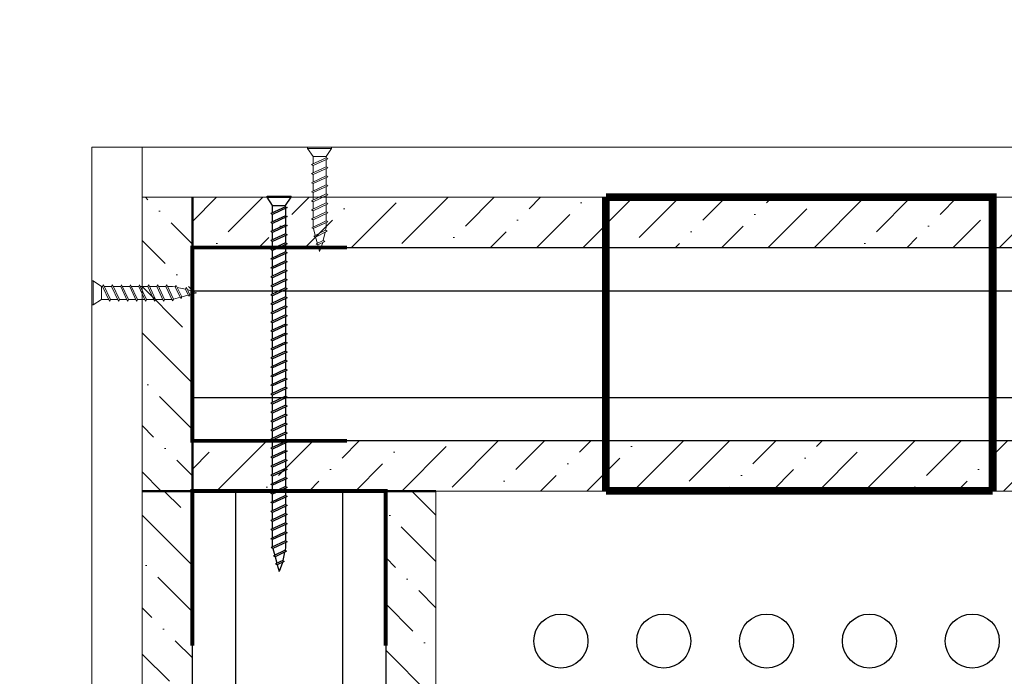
# Model space of a CAD drawing. Header units: millimetres. Extents: x 2030 to 82110, y 1212 to 62352.
# Tile 32 of 38: x 64493 to 69335, y 50486 to 53715. Entities that reach past the tile are written whole.
import ezdxf

# ---------------------------------------------------------------- set-up
doc = ezdxf.new("R2010")
doc.units = ezdxf.units.MM
doc.linetypes.add('HIDDEN2', pattern=[4.7625, 3.175, -1.5875])
doc.layers.add('01_Техстронг Плита', color=32, linetype='Continuous', lineweight=9)
doc.layers.add('Анкеры и саморезы', color=7, linetype='Continuous', lineweight=9, true_color=0x000000)
doc.layers.add('траверса', color=7, linetype='Continuous', lineweight=9, true_color=0x000000)
doc.layers.add('профиль', color=7, linetype='Continuous', true_color=0x000000)

# ---------------------------------------------------------------- blocks, each defined once
blk = doc.blocks.new('Саморез 4.2Х90')
at = {"color": 7}
for p, q in [((-8.6, 245.3), (-0.1, 268.8)), ((4.6, 251.4), (-0.1, 268.8)), ((-19.6, 216.2), (10.1, 231.2)), ((-14.3, 218.9), (-9.5, 240.6)), ((-13.7, 243), (4.6, 251.4)), ((-9.5, 240.6), (-13.7, 243)), ((-9.5, 240.6), (8.8, 249)), ((4.6, 251.4), (8.8, 249)), ((10.1, 231.2), (5.6, 247.6)), ((10.1, 231.2), (14.3, 228.8)), ((-21.1, 192), (16.1, 209.5)), ((-15.5, 213.8), (-19.6, 216.2)), ((-17, 207), (-15.5, 213.8)), ((-17, 189.6), (20.3, 207.1)), ((-15.5, 213.8), (14.3, 228.8)), ((16, 209.4), (11.2, 227.3)), ((16.1, 209.5), (20.3, 207.1)), ((-17, 189.6), (-21.1, 192)), ((-21.1, 168.7), (16.7, 186.5)), ((-17, 166.3), (20.9, 184.1)), ((16.7, 186.5), (20.9, 184.1)), ((-17, 166.3), (-21.1, 168.7)), ((-21.1, 145.4), (16.7, 163.2)), ((-17, 143), (20.9, 160.8)), ((16.7, 163.2), (20.9, 160.8)), ((-17, 143), (-21.1, 145.4)), ((-21.1, 122), (16.7, 139.8)), ((-17, 119.6), (20.9, 137.4)), ((16.7, 139.8), (20.9, 137.4)), ((-17, 119.6), (-21.1, 122)), ((-21.1, 98.7), (16.7, 116.5)), ((-17, 96.3), (20.9, 114.1)), ((16.7, 116.5), (20.9, 114.1)), ((-17, 96.3), (-21.1, 98.7)), ((-21.1, 75.4), (16.7, 93.2)), ((-17, 73), (20.9, 90.8)), ((16.7, 93.2), (20.9, 90.8)), ((-17, 73), (-21.1, 75.4)), ((-21.1, 52), (16.7, 69.8)), ((-17, 49.6), (-21.1, 52)), ((-17, 49.6), (20.9, 67.4)), ((16.7, 69.8), (20.9, 67.4)), ((-21.1, 28.7), (16.7, 46.5)), ((-17, 26.3), (-21.1, 28.7)), ((-17, 26.3), (20.9, 44.1)), ((16.7, 46.5), (20.9, 44.1)), ((-17, 23), (-31.1, 2)), ((30.8, 2), (-31.1, 2)), ((-31.1, 2), (-31.1, -1.2)), ((16.7, 23), (-17, 23)), ((16.7, 23), (30.8, 2)), ((30.8, 2), (30.8, -1.2)), ((30.8, -1.2), (-31.1, -1.2))]:
    blk.add_line(p, q, dxfattribs=at)
for points in [[(-17, 194), (-17, 207)], [(16.7, 205.4), (16.7, 186.5)], [(-17, 170.7), (-17, 189.6)], [(16.7, 182.1), (16.7, 163.2)], [(-17, 147.3), (-17, 166.3)], [(16.7, 158.8), (16.7, 139.8)], [(-17, 124), (-17, 143)], [(16.7, 135.5), (16.7, 116.5)], [(-17, 100.7), (-17, 119.6)], [(16.7, 112.1), (16.7, 93.2)], [(-17, 77.3), (-17, 96.3)], [(16.7, 88.8), (16.7, 69.8)], [(-17, 54), (-17, 73)], [(16.7, 65.5), (16.7, 46.5)], [(-17, 30.7), (-17, 49.6)], [(16.7, 42.1), (16.7, 23.2)], [(16.7, 42.1), (16.7, 23.2)]]:
    blk.add_lwpolyline(points, dxfattribs=at)
blk.add_lwpolyline([(-17, 26.3), (-17, 23)])

msp = doc.modelspace()

# ---------------------------------------------------------------- hatches: boundary and pattern name
at = {"layer": '01_Техстронг Плита', "ltscale": 4}
h = msp.add_hatch(dxfattribs=at)
h.set_pattern_fill('ANSI36', color=32, scale=50.701569, angle=-90, style=0)
h.set_pattern_definition([(315, (-275764.22, 245967.27), (313.02774, -85.3712), [402.44371, -80.48874, 0, -80.48874])])
h.paths.add_polyline_path([(65341.87, 51397.286), (65095.087, 51397.286), (65095.087, 52841.594), (65341.87, 52841.594)])
h = msp.add_hatch(dxfattribs=at)
h.set_pattern_fill('ANSI36', color=32, scale=50.701569, angle=-180, style=0)
h.set_pattern_definition([(225, (267677.52, 393700.9), (-85.3712, -313.02774), [402.44371, -80.48874, 0, -80.48874])])
h.paths.add_polyline_path([(65341.87, 52594.81), (65341.87, 52841.594), (71542.122, 52841.594), (71542.122, 52594.81)])
h = msp.add_hatch(dxfattribs=at)
h.set_pattern_fill('ANSI36', color=32, scale=50.701569, angle=-180, style=0)
h.set_pattern_definition([(225, (267924.3, 392503.18), (-85.3712, -313.02774), [402.44371, -80.48874, 0, -80.48874])])
h.paths.add_polyline_path([(65341.895, 51397.092), (65341.895, 51643.875), (71542.122, 51643.875), (71542.122, 51397.092)])
h = msp.add_hatch(dxfattribs=at)
h.set_pattern_fill('ANSI36', color=32, scale=50.701569, angle=-270, style=0)
h.set_pattern_definition([(135, (406201.18, -151185.13), (-313.02774, 85.3712), [402.44371, -80.48874, 0, -80.48874])])
h.paths.add_polyline_path([(65095.087, 51397.286), (65341.87, 51397.286), (65341.87, 49248.438), (65095.087, 49248.438)])
h = msp.add_hatch(dxfattribs=at)
h.set_pattern_fill('ANSI36', color=32, scale=50.701569, angle=-270, style=0)
h.set_pattern_definition([(135, (407398.9, -150938.34), (-313.02774, 85.3712), [402.44371, -80.48874, 0, -80.48874])])
h.paths.add_polyline_path([(66292.806, 51397.311), (66539.589, 51397.311), (66539.589, 49248.438), (66292.806, 49248.438)])

# ---------------------------------------------------------------- linework, layer by layer
at = {"color": 7}
for p, q in [((65709.621, 52847.68), (65827.364, 52847.68)), ((65709.621, 52841.594), (65709.621, 52847.68)), ((65709.621, 52841.594), (65827.364, 52841.594)), ((65736.478, 52801.654), (65709.621, 52841.594)), ((65800.508, 52801.654), (65827.364, 52841.594)), ((65827.364, 52841.594), (65827.364, 52847.68)), ((65800.508, 52795.341), (65728.553, 52761.485)), ((65736.478, 52801.654), (65800.508, 52801.654)), ((65808.432, 52790.766), (65736.478, 52756.91)), ((65800.508, 52795.341), (65808.432, 52790.766)), ((65736.478, 52756.91), (65728.553, 52761.485)), ((65800.508, 52750.964), (65728.553, 52717.108)), ((65808.432, 52746.389), (65736.478, 52712.533)), ((65800.508, 52750.964), (65808.432, 52746.389)), ((65736.478, 52712.533), (65728.553, 52717.108)), ((65800.508, 52706.587), (65728.553, 52672.731)), ((65808.432, 52702.012), (65736.478, 52668.156)), ((65800.508, 52706.587), (65808.432, 52702.012)), ((65736.478, 52668.156), (65728.553, 52672.731)), ((65800.508, 52662.211), (65728.553, 52628.354)), ((65808.432, 52657.635), (65736.478, 52623.779)), ((65800.508, 52662.211), (65808.432, 52657.635)), ((65736.478, 52623.779), (65728.553, 52628.354)), ((65800.508, 52617.834), (65728.553, 52583.977)), ((65808.432, 52613.258), (65736.478, 52579.402)), ((65800.508, 52617.834), (65808.432, 52613.258)), ((65736.478, 52579.402), (65728.553, 52583.977)), ((65800.508, 52573.457), (65728.553, 52539.6)), ((65808.432, 52568.881), (65736.478, 52535.025)), ((65800.508, 52573.457), (65808.432, 52568.881)), ((65736.478, 52535.025), (65728.553, 52539.6)), ((65800.508, 52529.08), (65728.553, 52495.223)), ((65736.478, 52490.648), (65728.553, 52495.223)), ((65808.432, 52524.504), (65736.478, 52490.648)), ((65800.508, 52529.08), (65808.432, 52524.504)), ((65800.508, 52484.703), (65728.553, 52450.846)), ((65736.478, 52446.271), (65728.553, 52450.846)), ((65808.432, 52480.127), (65736.478, 52446.271)), ((65800.508, 52484.703), (65808.432, 52480.127)), ((65800.508, 52440.326), (65728.553, 52406.469)), ((65736.478, 52401.894), (65728.553, 52406.469)), ((65800.508, 52395.949), (65728.553, 52362.092)), ((65808.432, 52435.75), (65736.478, 52401.894)), ((65800.508, 52440.326), (65808.432, 52435.75)), ((65800.508, 52395.949), (65808.432, 52391.373)), ((65736.478, 52357.517), (65728.553, 52362.092)), ((65800.508, 52351.572), (65728.553, 52317.715)), ((65808.432, 52391.373), (65736.478, 52357.517)), ((65808.432, 52346.996), (65736.478, 52313.14)), ((65800.508, 52351.572), (65808.432, 52346.996)), ((65736.478, 52313.14), (65728.553, 52317.715)), ((65800.508, 52307.195), (65728.553, 52273.338)), ((65808.432, 52302.619), (65736.478, 52268.763)), ((65800.508, 52307.195), (65808.432, 52302.619)), ((65736.478, 52268.763), (65728.553, 52273.338)), ((65800.508, 52262.818), (65728.553, 52228.961)), ((65808.432, 52258.242), (65736.478, 52224.386)), ((65800.508, 52262.818), (65808.432, 52258.242)), ((65736.478, 52224.386), (65728.553, 52228.961)), ((65800.508, 52218.441), (65728.553, 52184.584)), ((65808.432, 52213.865), (65736.478, 52180.009)), ((65800.508, 52218.441), (65808.432, 52213.865)), ((65736.478, 52180.009), (65728.553, 52184.584)), ((65800.508, 52174.064), (65728.553, 52140.207)), ((65808.432, 52169.488), (65736.478, 52135.632)), ((65800.508, 52174.064), (65808.432, 52169.488)), ((65736.478, 52135.632), (65728.553, 52140.207)), ((65800.508, 52129.687), (65728.553, 52095.83)), ((65808.432, 52125.111), (65736.478, 52091.255)), ((65800.508, 52129.687), (65808.432, 52125.111)), ((65736.478, 52091.255), (65728.553, 52095.83)), ((65800.508, 52085.31), (65728.553, 52051.453)), ((65808.432, 52080.734), (65736.478, 52046.878)), ((65800.508, 52085.31), (65808.432, 52080.734)), ((65736.478, 52046.878), (65728.553, 52051.453)), ((65800.508, 52040.933), (65728.553, 52007.076)), ((65808.432, 52036.357), (65736.478, 52002.501)), ((65800.508, 52040.933), (65808.432, 52036.357)), ((65736.478, 52002.501), (65728.553, 52007.076)), ((65800.508, 51996.556), (65728.553, 51962.699)), ((65736.478, 51958.124), (65728.553, 51962.699)), ((65808.432, 51991.98), (65736.478, 51958.124)), ((65800.508, 51996.556), (65808.432, 51991.98)), ((65800.508, 51952.179), (65728.553, 51918.322)), ((65736.478, 51913.747), (65728.553, 51918.322)), ((65808.432, 51947.603), (65736.478, 51913.747)), ((65800.508, 51952.179), (65808.432, 51947.603)), ((65800.508, 51907.802), (65728.553, 51873.945)), ((65736.478, 51869.37), (65728.553, 51873.945)), ((65800.508, 51863.425), (65728.553, 51829.568)), ((65808.432, 51903.226), (65736.478, 51869.37)), ((65800.508, 51907.802), (65808.432, 51903.226)), ((65800.508, 51863.425), (65808.432, 51858.849)), ((65736.478, 51824.993), (65728.553, 51829.568)), ((65800.508, 51819.048), (65728.553, 51785.191)), ((65808.432, 51858.849), (65736.478, 51824.993)), ((65808.432, 51814.472), (65736.478, 51780.616)), ((65800.508, 51819.048), (65808.432, 51814.472)), ((65736.478, 51780.616), (65728.553, 51785.191)), ((65800.508, 51774.671), (65728.553, 51740.814)), ((65808.432, 51770.095), (65736.478, 51736.239)), ((65800.508, 51774.671), (65808.432, 51770.095)), ((65736.478, 51736.239), (65728.553, 51740.814)), ((65800.508, 51730.294), (65728.553, 51696.437)), ((65808.432, 51725.718), (65736.478, 51691.862)), ((65800.508, 51730.294), (65808.432, 51725.718)), ((65736.478, 51691.862), (65728.553, 51696.437)), ((65800.508, 51685.917), (65728.553, 51652.06)), ((65808.432, 51681.341), (65736.478, 51647.485)), ((65800.508, 51685.917), (65808.432, 51681.341)), ((65736.478, 51647.485), (65728.553, 51652.06)), ((65800.508, 51641.54), (65728.553, 51607.683)), ((65808.432, 51636.964), (65736.478, 51603.108)), ((65800.508, 51641.54), (65808.432, 51636.964)), ((65736.478, 51603.108), (65728.553, 51607.683)), ((65800.508, 51597.163), (65728.553, 51563.306)), ((65808.432, 51592.587), (65736.478, 51558.731)), ((65800.508, 51597.163), (65808.432, 51592.587)), ((65736.478, 51558.731), (65728.553, 51563.306)), ((65800.508, 51552.786), (65728.553, 51518.929)), ((65808.432, 51548.21), (65736.478, 51514.354)), ((65800.508, 51552.786), (65808.432, 51548.21)), ((65736.478, 51514.354), (65728.553, 51518.929)), ((65800.508, 51508.409), (65728.553, 51474.552)), ((65808.432, 51503.833), (65736.478, 51469.977)), ((65800.508, 51508.409), (65808.432, 51503.833)), ((65736.478, 51469.977), (65728.553, 51474.552)), ((65800.508, 51464.032), (65728.553, 51430.175)), ((65736.478, 51425.6), (65728.553, 51430.175)), ((65808.432, 51459.457), (65736.478, 51425.6)), ((65800.508, 51464.032), (65808.432, 51459.457)), ((65800.508, 51419.655), (65728.553, 51385.798)), ((65736.478, 51381.223), (65728.553, 51385.798)), ((65808.432, 51415.08), (65736.478, 51381.223)), ((65800.508, 51419.655), (65808.432, 51415.08)), ((65800.508, 51375.278), (65728.553, 51341.421)), ((65736.478, 51336.846), (65728.553, 51341.421)), ((65800.508, 51330.901), (65728.553, 51297.044)), ((65808.432, 51370.703), (65736.478, 51336.846)), ((65800.508, 51375.278), (65808.432, 51370.703)), ((65800.508, 51330.901), (65808.432, 51326.326)), ((65736.478, 51292.469), (65728.553, 51297.044)), ((65800.508, 51286.524), (65728.553, 51252.667)), ((65808.432, 51326.326), (65736.478, 51292.469)), ((65808.432, 51281.949), (65736.478, 51248.092)), ((65800.508, 51286.524), (65808.432, 51281.949)), ((65736.478, 51248.092), (65728.553, 51252.667)), ((65800.508, 51241.318), (65728.553, 51207.462)), ((65808.432, 51236.743), (65736.478, 51202.886)), ((65800.508, 51241.318), (65808.432, 51236.743)), ((65736.478, 51202.886), (65728.553, 51207.462)), ((65800.508, 51196.941), (65728.553, 51163.085)), ((65808.432, 51192.366), (65736.478, 51158.509)), ((65800.508, 51196.941), (65808.432, 51192.366)), ((65736.478, 51158.509), (65728.553, 51163.085)), ((65800.508, 51152.564), (65729.626, 51119.327)), ((65808.432, 51147.989), (65737.55, 51114.752)), ((65800.508, 51152.564), (65808.432, 51147.989)), ((65737.55, 51114.752), (65729.626, 51119.327)), ((65737.768, 51114.854), (65746.991, 51080.987)), ((65797.609, 51106.513), (65741.119, 51078.026)), ((65805.533, 51101.938), (65749.043, 51073.451)), ((65795.469, 51096.863), (65786.326, 51055.623)), ((65800.508, 51119.59), (65797.609, 51106.513)), ((65797.609, 51106.513), (65805.533, 51101.938)), ((65749.043, 51073.451), (65741.119, 51078.026)), ((65749.043, 51073.451), (65757.505, 51042.38)), ((65786.326, 51055.623), (65751.57, 51039.653)), ((65759.494, 51035.078), (65751.57, 51039.653)), ((65794.251, 51051.047), (65759.494, 51035.078)), ((65784.521, 51046.577), (65768.493, 51002.036)), ((65786.326, 51055.623), (65794.251, 51051.047)), ((65759.494, 51035.078), (65768.493, 51002.036))]:
    msp.add_line(p, q, dxfattribs=at)
at = {"color": 1, "lineweight": 50}
for points in [[(65341.87, 52594.81), (65341.87, 52841.594)], [(65341.87, 51397.434), (65341.895, 51643.875)]]:
    msp.add_lwpolyline(points, dxfattribs=at)
at = {"color": 7}
for points in [[(65736.478, 52765.214), (65736.478, 52801.287)], [(65736.478, 52765.214), (65736.478, 52801.287)], [(65800.508, 52787.038), (65800.508, 52750.964)], [(65736.478, 52720.837), (65736.478, 52756.91)], [(65800.508, 52742.661), (65800.508, 52706.587)], [(65736.478, 52676.46), (65736.478, 52712.533)], [(65800.508, 52698.284), (65800.508, 52662.211)], [(65736.478, 52632.083), (65736.478, 52668.156)], [(65800.508, 52653.907), (65800.508, 52617.834)], [(65736.478, 52587.706), (65736.478, 52623.779)], [(65800.508, 52609.53), (65800.508, 52573.457)], [(65736.478, 52543.329), (65736.478, 52579.402)], [(65800.508, 52565.153), (65800.508, 52529.08)], [(65736.478, 52498.952), (65736.478, 52535.025)], [(65800.508, 52520.776), (65800.508, 52484.703)], [(65736.478, 52454.575), (65736.478, 52490.648)], [(65736.478, 52410.198), (65736.478, 52446.271)], [(65800.508, 52476.399), (65800.508, 52440.326)], [(65736.478, 52365.821), (65736.478, 52401.894)], [(65800.508, 52432.022), (65800.508, 52395.949)], [(65736.478, 52321.444), (65736.478, 52357.517)], [(65800.508, 52387.645), (65800.508, 52351.572)], [(65736.478, 52277.067), (65736.478, 52313.14)], [(65800.508, 52343.268), (65800.508, 52307.195)], [(65800.508, 52298.891), (65800.508, 52262.818)], [(65736.478, 52232.69), (65736.478, 52268.763)], [(65800.508, 52254.514), (65800.508, 52218.441)], [(65736.478, 52188.313), (65736.478, 52224.386)], [(65800.508, 52210.137), (65800.508, 52174.064)], [(65736.478, 52143.936), (65736.478, 52180.009)], [(65800.508, 52165.76), (65800.508, 52129.687)], [(65736.478, 52099.559), (65736.478, 52135.632)], [(65800.508, 52121.383), (65800.508, 52085.31)], [(65736.478, 52055.182), (65736.478, 52091.255)], [(65800.508, 52077.006), (65800.508, 52040.933)], [(65736.478, 52010.805), (65736.478, 52046.878)], [(65800.508, 52032.629), (65800.508, 51996.556)], [(65736.478, 51966.428), (65736.478, 52002.501)], [(65800.508, 51988.252), (65800.508, 51952.179)], [(65736.478, 51922.051), (65736.478, 51958.124)], [(65736.478, 51877.674), (65736.478, 51913.747)], [(65800.508, 51943.875), (65800.508, 51907.802)], [(65736.478, 51833.297), (65736.478, 51869.37)], [(65800.508, 51899.498), (65800.508, 51863.425)], [(65736.478, 51788.92), (65736.478, 51824.993)], [(65800.508, 51855.121), (65800.508, 51819.048)], [(65736.478, 51744.543), (65736.478, 51780.616)], [(65800.508, 51810.744), (65800.508, 51774.671)], [(65800.508, 51766.367), (65800.508, 51730.294)], [(65736.478, 51700.166), (65736.478, 51736.239)], [(65800.508, 51721.99), (65800.508, 51685.917)], [(65736.478, 51655.789), (65736.478, 51691.862)], [(65800.508, 51677.613), (65800.508, 51641.54)], [(65736.478, 51611.412), (65736.478, 51647.485)], [(65800.508, 51633.236), (65800.508, 51597.163)], [(65736.478, 51567.035), (65736.478, 51603.108)], [(65800.508, 51588.859), (65800.508, 51552.786)], [(65736.478, 51522.658), (65736.478, 51558.731)], [(65800.508, 51544.482), (65800.508, 51508.409)], [(65736.478, 51478.281), (65736.478, 51514.354)], [(65800.508, 51500.105), (65800.508, 51464.032)], [(65736.478, 51433.904), (65736.478, 51469.977)], [(65800.508, 51455.728), (65800.508, 51419.655)], [(65736.478, 51389.527), (65736.478, 51425.6)], [(65736.478, 51345.15), (65736.478, 51381.223)], [(65800.508, 51411.351), (65800.508, 51375.278)], [(65736.478, 51300.773), (65736.478, 51336.846)], [(65800.508, 51366.974), (65800.508, 51330.901)], [(65736.478, 51256.396), (65736.478, 51292.469)], [(65800.508, 51322.597), (65800.508, 51286.524)], [(65736.478, 51212.019), (65736.478, 51248.092)], [(65800.508, 51278.22), (65800.508, 51242.147)], [(65800.508, 51233.014), (65800.508, 51196.941)], [(65736.478, 51166.813), (65736.478, 51202.886)], [(65800.508, 51188.637), (65800.508, 51152.564)], [(65736.478, 51122.54), (65736.478, 51158.509)], [(65800.508, 51144.273), (65800.508, 51119.59)]]:
    msp.add_lwpolyline(points, dxfattribs=at)
msp.add_lwpolyline([(65800.508, 52795.341), (65800.508, 52801.654)])
at = {"color": 7, "lineweight": 50, "const_width": 19.019}
for points in [[(66102.619, 51643.875), (65341.87, 51643.875), (65341.87, 52594.81), (66102.619, 52594.81)], [(66292.806, 50636.562), (66292.806, 51397.311), (65341.87, 51397.311), (65341.87, 50636.562)]]:
    msp.add_lwpolyline(points, dxfattribs=at)
at = {"color": 7, "lineweight": 50}
for points in [[(65095.087, 51397.286), (65341.895, 51397.092)], [(66292.806, 51397.092), (66539.589, 51397.092)]]:
    msp.add_lwpolyline(points, dxfattribs=at)
at = {"color": 253, "lineweight": 30, "ltscale": 5}
for centre in [(67154.332, 50659.563), (67660.174, 50659.563), (68166.016, 50659.563), (68671.858, 50659.563), (69177.7, 50659.563)]:
    msp.add_circle(centre, 132.844, dxfattribs=at)
at = {"layer": '01_Техстронг Плита', "color": 5, "ltscale": 4}
for points in [[(65095.087, 49000.855), (64848.304, 49000.855), (64848.304, 53087.496), (65095.087, 53087.496)], [(65095.087, 52841.594), (65095.087, 53088.377), (71788.905, 53088.377), (71788.905, 52841.594)]]:
    msp.add_lwpolyline(points, close=True, dxfattribs=at)
at = {"layer": '01_Техстронг Плита', "color": 32, "ltscale": 4}
for points in [[(65341.87, 51397.286), (65095.087, 51397.286), (65095.087, 52841.594), (65341.87, 52841.594)], [(65341.87, 52594.81), (65341.87, 52841.594), (71542.122, 52841.594), (71542.122, 52594.81)], [(65341.895, 51397.092), (65341.895, 51643.875), (71542.122, 51643.875), (71542.122, 51397.092)], [(65095.087, 51397.286), (65341.87, 51397.286), (65341.87, 49248.438), (65095.087, 49248.438)], [(66292.806, 51397.311), (66539.589, 51397.311), (66539.589, 49248.438), (66292.806, 49248.438)]]:
    msp.add_lwpolyline(points, close=True, dxfattribs=at)
at = {"layer": 'профиль', "color": 7, "ltscale": 4}
for points in [[(71542.122, 52594.81), (71542.122, 51643.875), (65341.747, 51643.875), (65341.895, 52594.81)], [(66292.806, 49248.438), (65341.87, 49248.438), (65341.87, 51397.434), (66292.806, 51397.286)]]:
    msp.add_lwpolyline(points, close=True, dxfattribs=at)
at = {"layer": 'профиль'}
for points in [[(65341.451, 52381.801), (71542.122, 52381.801)], [(65341.451, 51856.751), (71542.122, 51856.751)], [(65554.746, 51397.73), (65554.746, 49248.438)], [(66079.796, 51397.73), (66079.796, 49248.438)]]:
    msp.add_lwpolyline(points, dxfattribs=at)
at = {"layer": 'траверса', "color": 253, "linetype": 'HIDDEN2', "lineweight": 50, "ltscale": 30, "const_width": 38.037, "elevation": 38.037}
msp.add_lwpolyline([(67375.991, 52841.594), (67375.991, 51398.381)], dxfattribs=at)
at = {"layer": 'траверса', "color": 253, "linetype": 'HIDDEN2', "lineweight": 50, "ltscale": 30, "const_width": 38.037}
for points in [[(69277.862, 51398.381), (69277.862, 52841.594), (67375.991, 52841.594)], [(67375.991, 51398.381), (67375.991, 51398.381), (69277.862, 51398.381), (69277.862, 51398.381)]]:
    msp.add_lwpolyline(points, dxfattribs=at)

# ---------------------------------------------------------------- block references
at = {"layer": 'Анкеры и саморезы', "xscale": 1.901871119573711, "yscale": 1.901871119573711, "zscale": 1.901871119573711}
for p, rotation in [((65967.374, 53085.804), 180), ((64850.648, 52371.308), 270)]:
    msp.add_blockref('Саморез 4.2Х90', p, dxfattribs=dict(at, rotation=rotation))

doc.saveas('drawing.dxf')
